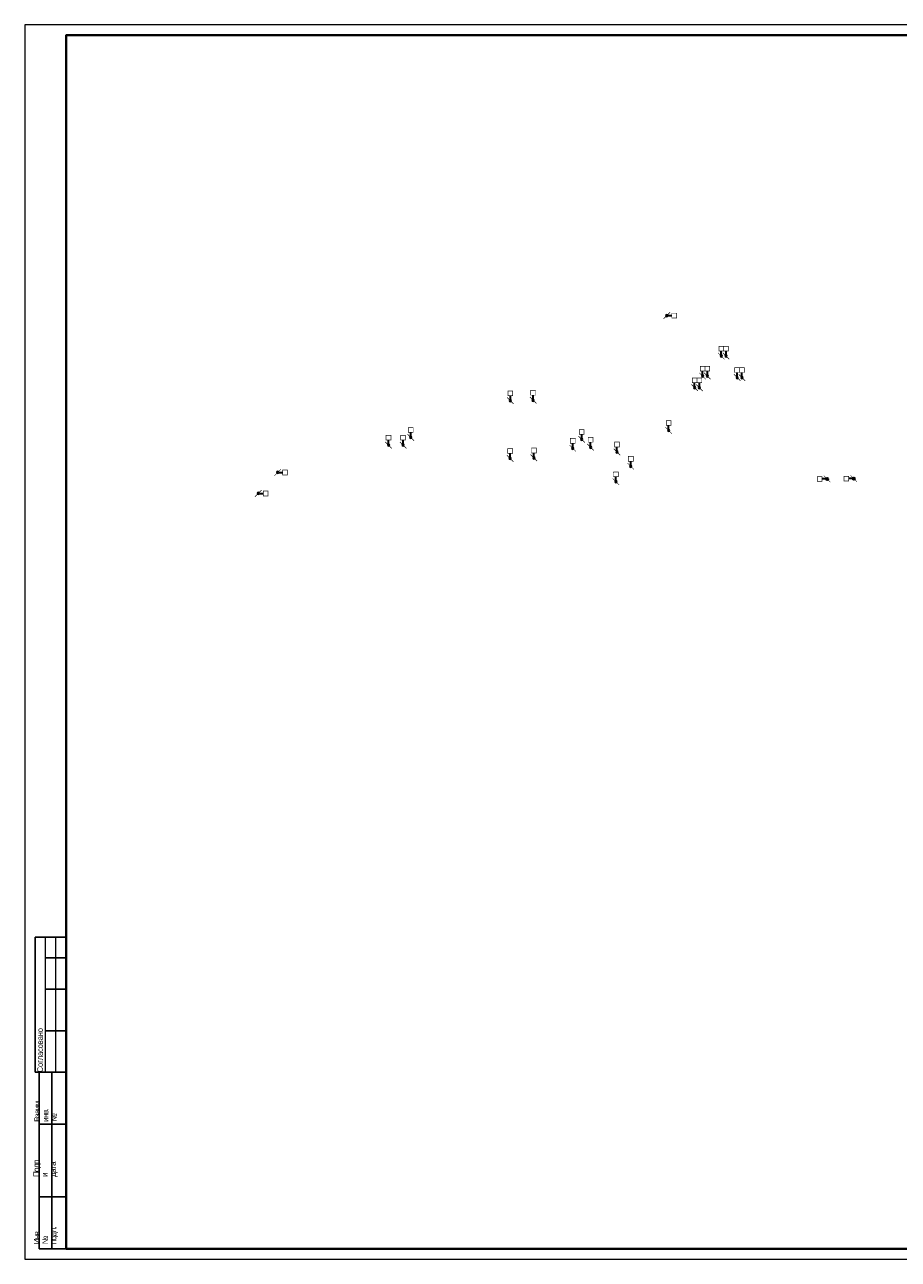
# Model space of a CAD drawing. Header units: millimetres. Extents: x -195178 to 1761886, y 140622 to 301105.
# Tile 131 of 131: x 1677786 to 1719836, y 241705 to 301105. Entities that reach past the tile are written whole.
import ezdxf

# ---------------------------------------------------------------- set-up
doc = ezdxf.new("R2010")
doc.units = ezdxf.units.MM
for name, color, linetype, lineweight in [('format-line3', 7, 'Continuous', 13), ('Воздуховоды', 7, 'Continuous', 18), ('СС-011-ПОЖ-СИГНАЛИЗАЦИЯ', 1, 'Continuous', 30), ('УГО АПС и АПЗ$0$_АПС_Оборудование', 1, 'Continuous', 30)]:
    doc.layers.add(name, color=color, linetype=linetype, lineweight=lineweight)
doc.layers.add('формат', color=250, linetype='Continuous')
doc.styles.add('Arial', font='arial.ttf', dxfattribs={"width": 0.9, "height": 699.9999999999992})

# ---------------------------------------------------------------- blocks, each defined once
blk = doc.blocks.new('*U57')
for p, q in [((-821, 155), (-836, 155)), ((-836, 90), (-836, 155)), ((-821, 145), (-831, 145)), ((-821, 130), (-831, 130)), ((-821, 110), (-831, 110)), ((-834, 90), (-836, 89.99999999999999)), ((-834, 5.00000000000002), (-834, 90)), ((-821, 90), (-834, 90)), ((-828, 5.00000000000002), (-828, 90)), ((-821, 65), (-834, 65)), ((-821, 30.00000000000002), (-834, 30.00000000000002)), ((-821, 5.00000000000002), (-834, 5.00000000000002))]:
    blk.add_line(p, q)
at = {"color": 0, "lineweight": 0}
blk.add_lwpolyline([(-841, 3.464264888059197e-14), (6.661338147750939e-14, 6.661338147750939e-14), (-1.377945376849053e-14, 594.0000000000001), (-841.0000000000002, 594.0000000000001)], close=True, dxfattribs=at)
at = {"lineweight": 40}
blk.add_lwpolyline([(-821, 5.000000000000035), (-4.999999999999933, 5.000000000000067), (-5.000000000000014, 589.0000000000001), (-821.0000000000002, 589.0000000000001)], close=True, dxfattribs=at)
at = {"layer": 'format-line3', "linetype": 'ByBlock'}
for p, q in [((-831, 90), (-831, 155)), ((-826, 90), (-826, 155))]:
    blk.add_line(p, q, dxfattribs=at)
at = {"char_height": 2.8, "width": 0.2, "attachment_point": 4, "rotation": 90, "line_spacing_factor": 0.8571428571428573, "style": 'Arial'}
for s, insert in [('{\\W0.45993; }Согласовано', (-833.5827570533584, 90)), ('{\\W0.62543;\\T0.75; \\W1;Взаим. инв. №}', (-831, 66.13970657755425)), ('{\\W0.5838;\\T0.8; \\W1;Подп. и дата}', (-831, 39.62598852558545)), ('{\\W0.5838;\\T0.8; \\W1;Инв. № подл.}', (-830.7725095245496, 7.248463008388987))]:
    blk.add_mtext(s, dxfattribs=dict(at, insert=insert))
at = {"style": 'Arial', "width": 0.9, "flags": 8}
blk.add_attdef('FORMAT', (-36.87188609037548, 1.257088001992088), '', height=2.8, dxfattribs=at)
blk = doc.blocks.new('пд_пр')
at = {"layer": 'Воздуховоды', "true_color": 0x008800}
h = blk.add_hatch(color=96, dxfattribs=at)
h.dxf.hatch_style = 1
h.paths.add_polyline_path([(468765.1601322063, -40912.05497149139, 1), (468654.3138535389, -40912.05497149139, 1)])
at = {"layer": 'Воздуховоды', "color": 96, "lineweight": 30, "true_color": 0x008800}
blk.add_line((468640.458085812, -40912.10377887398), (468467.4783370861, -40912.22564378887), dxfattribs=at)
at = {"layer": 'Воздуховоды', "color": 96, "true_color": 0x008800, "const_width": 29.5384607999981}
blk.add_lwpolyline([(468236.7904584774, -41027.77280560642), (468467.5596259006, -41027.61022773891), (468467.3970482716, -40796.84105995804), (468236.6278803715, -40797.00363794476)], close=True, dxfattribs=at)
for points in [[(468553.0627353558, -40755.42664054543), (468670.5849182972, -40872.82692733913)], [(468748.9765017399, -40951.1955554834), (468866.5277483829, -41068.56676999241)]]:
    blk.add_lwpolyline(points, dxfattribs=at)
at = {"layer": 'Воздуховоды', "color": 96, "true_color": 0x008800}
blk.add_circle((468709.7369926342, -40912.05497149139), 55.42313937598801, dxfattribs=at)
blk = doc.blocks.new('пд_выт')
at = {"layer": 'Воздуховоды', "true_color": 0xcd6928}
h = blk.add_hatch(color=32, dxfattribs=at)
h.dxf.hatch_style = 1
h.paths.add_polyline_path([(468769.9737751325, -40557.79509668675, 1), (468659.1274964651, -40557.79509668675, 1)])
at = {"layer": 'Воздуховоды', "color": 32, "lineweight": 30, "true_color": 0xcd6928}
blk.add_line((468645.2717287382, -40557.84390406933), (468472.2919800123, -40557.96576898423), dxfattribs=at)
at = {"layer": 'Воздуховоды', "color": 32, "true_color": 0xcd6928, "const_width": 29.5384607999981}
for points in [[(468557.8763782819, -40401.16676574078), (468675.3985612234, -40518.56705253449)], [(468753.790144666, -40596.93568067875), (468871.3413913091, -40714.30689518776)]]:
    blk.add_lwpolyline(points, dxfattribs=at)
blk.add_lwpolyline([(468241.6041014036, -40673.51293080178), (468472.3732688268, -40673.35035293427), (468472.2106911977, -40442.58118515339), (468241.4415232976, -40442.74376314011)], close=True, dxfattribs=at)
at = {"layer": 'Воздуховоды', "color": 32, "true_color": 0xcd6928}
blk.add_circle((468714.5506355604, -40557.79509668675), 55.42313937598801, dxfattribs=at)
blk = doc.blocks.new('озк_выт')
at = {"layer": 'УГО АПС и АПЗ$0$_АПС_Оборудование', "ltscale": 200}
h = blk.add_hatch(color=5, dxfattribs=at)
h.dxf.hatch_style = 1
h.paths.add_polyline_path([(468755.7996942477, -41333.44253183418, 1), (468644.9534155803, -41333.44253183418, 1)])
at = {"color": 5, "const_width": 29.5384607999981}
blk.add_lwpolyline([(468543.7022973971, -41176.81420088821), (468661.2244803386, -41294.21448768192)], dxfattribs=at)
at = {"layer": 'УГО АПС и АПЗ$0$_АПС_Оборудование', "color": 5, "lineweight": 35, "ltscale": 200}
blk.add_line((468631.0976478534, -41333.49133921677), (468458.1178991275, -41333.61320413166), dxfattribs=at)
at = {"layer": 'УГО АПС и АПЗ$0$_АПС_Оборудование', "color": 5, "const_width": 29.5384607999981}
blk.add_lwpolyline([(468227.4300205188, -41449.16036594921), (468458.199187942, -41448.9977880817), (468458.0366103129, -41218.22862030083), (468227.2674424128, -41218.39119828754)], close=True, dxfattribs=at)
blk.add_lwpolyline([(468739.6160637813, -41372.58311582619), (468857.1673104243, -41489.9543303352)], dxfattribs=at)
at = {"layer": 'УГО АПС и АПЗ$0$_АПС_Оборудование', "color": 5}
blk.add_circle((468700.3765546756, -41333.44253183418), 55.42313937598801, dxfattribs=at)

msp = doc.modelspace()

# ---------------------------------------------------------------- block references
at = {"layer": 'СС-011-ПОЖ-СИГНАЛИЗАЦИЯ', "lineweight": 30, "xscale": -1}
for p in [(2177402.150611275, 328023.6352178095), (2158670.402050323, 320473.0781884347), (2157739.47655309, 319462.9567979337)]:
    msp.add_blockref('пд_пр', p, dxfattribs=at)
at = {"layer": 'СС-011-ПОЖ-СИГНАЛИЗАЦИЯ', "lineweight": 30, "xscale": -1, "rotation": 90}
for p in [(1670755.240192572, 753877.611854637), (1670986.009360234, 753877.4492765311), (1669856.778565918, 752915.4854412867), (1670087.547733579, 752915.3228631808), (1671521.735493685, 752842.4783276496), (1671752.504661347, 752842.3157495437), (1669475.208924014, 752352.392766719), (1669705.978091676, 752352.2301886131), (1660605.943523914, 751728.3059238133), (1661699.226931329, 751753.4366428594), (1655809.903162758, 749960.3920281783), (1664036.592399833, 749868.522915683), (1668223.625643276, 750294.8843179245), (1654739.903162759, 749590.3920281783), (1655439.903162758, 749590.3920281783), (1663609.332584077, 749441.2787321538), (1664463.852215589, 749491.5401702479), (1665735.466075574, 749264.4633497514), (1660593.37772852, 748951.1989671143), (1661736.928871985, 748976.3340781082), (1666401.489667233, 748573.3290484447), (1665685.198339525, 747831.9289170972)]:
    msp.add_blockref('пд_выт', p, dxfattribs=at)
at = {"layer": 'СС-011-ПОЖ-СИГНАЛИЗАЦИЯ', "lineweight": 30}
for p in [(1247709.969823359, 320582.3275976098), (1248993.566505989, 320598.4723936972)]:
    msp.add_blockref('озк_выт', p, dxfattribs=at)
at = {"layer": 'формат', "xscale": 100, "yscale": 100, "zscale": 100}
msp.add_blockref('*U57', (1761885.538888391, 241704.784122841), dxfattribs=at)

doc.saveas('drawing.dxf')
